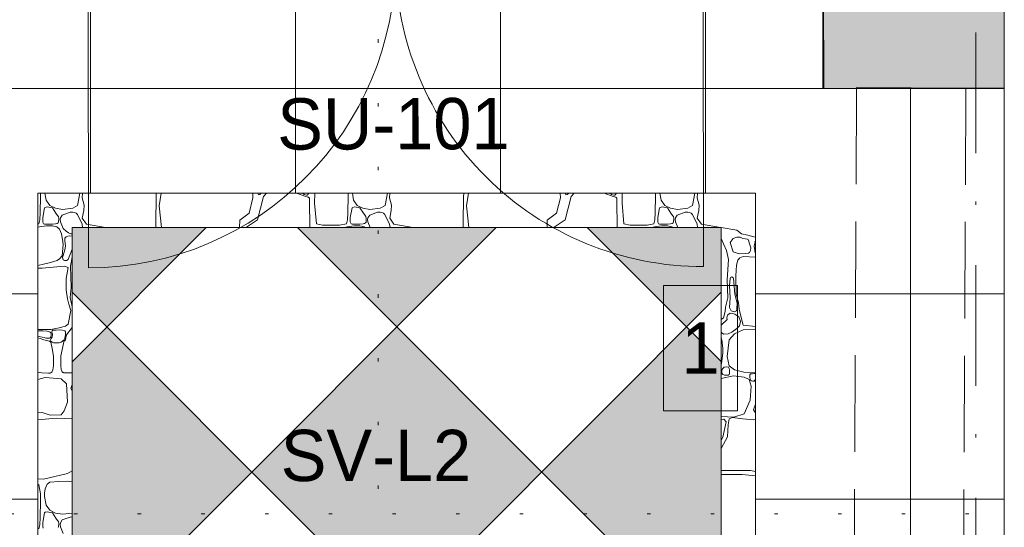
# Paper-space layout 'SA-902 Ruumi 103 siseviimistlused' of a CAD drawing. Header units: millimetres. Extents: x 15 to 415, y 5 to 292.
# Tile 50 of 71: x 215 to 244, y 112 to 127. Entities that reach past the tile are written whole.
import ezdxf
from ezdxf.xclip import XClip

# ---------------------------------------------------------------- set-up
doc = ezdxf.new("R2010")
doc.units = ezdxf.units.MM
doc.header["$MEASUREMENT"] = 0
doc.header["$XCLIPFRAME"] = 2
for name, pattern in [('Dense Dotted', [1.763889, 0, -1.763889]), ('Dot & Dashed', [6.702778, 3.527778, -1.763889, 0, -1.411111]), ('Hidden Line', [3.912222, 2.822222, -1.09])]:
    doc.linetypes.add(name, pattern=pattern)
for name, color, linetype in [('AR - Lõikejoon plaanis', 7, 'Continuous'), ('AR - Seinad SS.ol', 7, 'Continuous'), ('AR - Teljed', 7, 'Continuous'), ('Märkused - Muinsuskaitselised väärtused', 7, 'Continuous'), ('SA - põrandaviimistlus', 7, 'Continuous'), ('SA - tähistused - seinteviimistlus', 7, 'Continuous')]:
    doc.layers.add(name, color=color, linetype=linetype)
doc.styles.add('GENERATED_STYLE_1', font='txt')
doc.styles.add('GENERATED_STYLE_3', font='txt')
doc.styles.add('GENERATED_STYLE_4', font='txt')

# ---------------------------------------------------------------- blocks, each defined once
blk = doc.blocks.new('*X3')
at = {"layer": 'SA - põrandaviimistlus', "color": 254, "linetype": 'Continuous', "lineweight": 13}
for p, q in [((215.994, 122.148), (215.994, 122.227)), ((216.119, 122.227), (216.153, 122.016)), ((217.075, 121.865), (217.145, 122.227)), ((217.22, 122.227), (217.21, 122.085)), ((219.374, 122.115), (219.377, 122.227)), ((219.519, 122.227), (219.464, 121.853)), ((222.209, 122.081), (222.203, 122.227)), ((222.349, 122.227), (222.355, 122.209)), ((222.355, 122.209), (222.368, 122.177)), ((222.407, 122.181), (222.442, 122.208)), ((222.442, 122.208), (222.455, 122.227)), ((222.609, 122.227), (222.521, 122.128)), ((223.487, 122.219), (223.455, 122.227)), ((223.754, 122.128), (223.487, 122.219)), ((223.708, 122.187), (223.659, 122.227)), ((223.846, 122.221), (223.82, 122.183)), ((223.847, 122.227), (223.846, 122.221)), ((224.019, 122.227), (224.013, 121.927)), ((224.994, 122.148), (224.994, 122.227)), ((225.119, 122.227), (225.153, 122.016)), ((226.075, 121.865), (226.145, 122.227)), ((226.22, 122.227), (226.21, 122.085)), ((228.374, 122.115), (228.377, 122.227)), ((228.519, 122.227), (228.464, 121.853)), ((231.209, 122.081), (231.203, 122.227)), ((231.349, 122.227), (231.355, 122.209)), ((231.355, 122.209), (231.368, 122.177)), ((231.407, 122.181), (231.442, 122.208)), ((231.442, 122.208), (231.455, 122.227)), ((231.609, 122.227), (231.521, 122.128)), ((232.487, 122.219), (232.455, 122.227)), ((232.754, 122.128), (232.487, 122.219)), ((232.708, 122.187), (232.659, 122.227)), ((232.846, 122.221), (232.82, 122.183)), ((232.847, 122.227), (232.846, 122.221)), ((233.019, 122.227), (233.013, 121.927)), ((233.994, 122.148), (233.994, 122.227)), ((234.119, 122.227), (234.153, 122.016)), ((235.075, 121.865), (235.145, 122.227)), ((235.22, 122.227), (235.21, 122.085)), ((215.986, 121.646), (215.994, 122.148)), ((216.153, 122.016), (216.261, 121.865)), ((217.21, 122.085), (217.265, 121.875)), ((219.367, 121.361), (219.374, 122.115)), ((222.097, 121.637), (222.209, 122.081)), ((222.521, 122.128), (222.347, 121.439)), ((222.368, 122.177), (222.407, 122.181)), ((223.774, 122.163), (223.708, 122.187)), ((223.834, 122.105), (223.754, 122.128)), ((223.804, 122.166), (223.774, 122.163)), ((223.82, 122.183), (223.804, 122.166)), ((223.86, 122.075), (223.834, 122.105)), ((223.861, 122.051), (223.86, 122.075)), ((223.863, 121.848), (223.861, 122.051)), ((224.013, 121.927), (224.066, 121.325)), ((224.986, 121.646), (224.994, 122.148)), ((225.153, 122.016), (225.261, 121.865)), ((226.21, 122.085), (226.265, 121.875)), ((228.367, 121.361), (228.374, 122.115)), ((231.097, 121.637), (231.209, 122.081)), ((231.521, 122.128), (231.347, 121.439)), ((231.368, 122.177), (231.407, 122.181)), ((232.774, 122.163), (232.708, 122.187)), ((232.834, 122.105), (232.754, 122.128)), ((232.804, 122.166), (232.774, 122.163)), ((232.82, 122.183), (232.804, 122.166)), ((232.86, 122.075), (232.834, 122.105)), ((232.861, 122.051), (232.86, 122.075)), ((232.863, 121.848), (232.861, 122.051)), ((233.013, 121.927), (233.066, 121.325)), ((233.986, 121.646), (233.994, 122.148)), ((234.153, 122.016), (234.261, 121.865)), ((235.21, 122.085), (235.265, 121.875)), ((215.972, 121.445), (215.986, 121.646)), ((216.112, 121.793), (216.059, 121.509)), ((216.131, 121.806), (216.112, 121.793)), ((216.182, 121.82), (216.131, 121.806)), ((216.338, 121.793), (216.182, 121.82)), ((216.261, 121.865), (216.43, 121.779)), ((216.445, 121.633), (216.338, 121.793)), ((216.43, 121.779), (216.634, 121.746)), ((216.491, 121.568), (216.445, 121.633)), ((216.859, 121.667), (216.628, 121.583)), ((216.634, 121.746), (216.935, 121.782)), ((216.934, 121.67), (216.859, 121.667)), ((216.982, 121.659), (216.934, 121.67)), ((216.935, 121.782), (217.075, 121.865)), ((217.033, 121.637), (216.982, 121.659)), ((217.074, 121.603), (217.033, 121.637)), ((217.257, 121.711), (217.213, 121.496)), ((217.265, 121.875), (217.257, 121.711)), ((219.464, 121.853), (219.529, 121.223)), ((221.822, 121.434), (222.097, 121.637)), ((223.873, 121.37), (223.863, 121.848)), ((224.972, 121.445), (224.986, 121.646)), ((225.112, 121.793), (225.059, 121.509)), ((225.131, 121.806), (225.112, 121.793)), ((225.182, 121.82), (225.131, 121.806)), ((225.338, 121.793), (225.182, 121.82)), ((225.261, 121.865), (225.43, 121.779)), ((225.445, 121.633), (225.338, 121.793)), ((225.43, 121.779), (225.634, 121.746)), ((225.491, 121.568), (225.445, 121.633)), ((225.859, 121.667), (225.628, 121.583)), ((225.634, 121.746), (225.935, 121.782)), ((225.934, 121.67), (225.859, 121.667)), ((225.982, 121.659), (225.934, 121.67)), ((225.935, 121.782), (226.075, 121.865)), ((226.033, 121.637), (225.982, 121.659)), ((226.074, 121.603), (226.033, 121.637)), ((226.257, 121.711), (226.213, 121.496)), ((226.265, 121.875), (226.257, 121.711)), ((228.464, 121.853), (228.529, 121.223)), ((230.822, 121.434), (231.097, 121.637)), ((232.873, 121.37), (232.863, 121.848)), ((233.972, 121.445), (233.986, 121.646)), ((234.112, 121.793), (234.059, 121.509)), ((234.131, 121.806), (234.112, 121.793)), ((234.182, 121.82), (234.131, 121.806)), ((234.338, 121.793), (234.182, 121.82)), ((234.261, 121.865), (234.43, 121.779)), ((234.445, 121.633), (234.338, 121.793)), ((234.43, 121.779), (234.634, 121.746)), ((234.491, 121.568), (234.445, 121.633)), ((234.859, 121.667), (234.628, 121.583)), ((234.634, 121.746), (234.935, 121.782)), ((234.934, 121.67), (234.859, 121.667)), ((234.982, 121.659), (234.934, 121.67)), ((234.935, 121.782), (235.075, 121.865)), ((235.033, 121.637), (234.982, 121.659)), ((235.074, 121.603), (235.033, 121.637)), ((235.257, 121.711), (235.213, 121.496)), ((235.265, 121.875), (235.257, 121.711)), ((215.914, 121.32), (215.943, 121.325)), ((215.943, 121.325), (215.972, 121.445)), ((216.059, 121.509), (216.057, 121.388)), ((216.057, 121.388), (216.073, 121.346)), ((216.073, 121.346), (216.083, 121.322)), ((216.338, 121.317), (216.432, 121.325)), ((216.432, 121.325), (216.475, 121.335)), ((216.475, 121.335), (216.507, 121.359)), ((216.518, 121.537), (216.491, 121.568)), ((216.507, 121.359), (216.519, 121.379)), ((216.527, 121.477), (216.518, 121.537)), ((216.519, 121.379), (216.527, 121.477)), ((216.575, 121.502), (216.563, 121.448)), ((216.563, 121.448), (216.573, 121.381)), ((216.573, 121.381), (216.656, 121.189)), ((216.628, 121.583), (216.575, 121.502)), ((217.209, 121.317), (217.074, 121.603)), ((217.213, 121.496), (217.334, 121.318)), ((219.364, 121.223), (219.367, 121.361)), ((221.817, 121.223), (221.822, 121.434)), ((222.347, 121.439), (222.025, 121.224)), ((223.87, 121.223), (223.873, 121.37)), ((224.066, 121.325), (224.248, 121.284)), ((224.744, 121.288), (224.943, 121.325)), ((224.943, 121.325), (224.972, 121.445)), ((225.059, 121.509), (225.057, 121.388)), ((225.057, 121.388), (225.073, 121.346)), ((225.073, 121.346), (225.083, 121.322)), ((225.338, 121.317), (225.432, 121.325)), ((225.432, 121.325), (225.475, 121.335)), ((225.475, 121.335), (225.507, 121.359)), ((225.518, 121.537), (225.491, 121.568)), ((225.507, 121.359), (225.519, 121.379)), ((225.527, 121.477), (225.518, 121.537)), ((225.519, 121.379), (225.527, 121.477)), ((225.575, 121.502), (225.563, 121.448)), ((225.563, 121.448), (225.573, 121.381)), ((225.573, 121.381), (225.641, 121.223)), ((225.628, 121.583), (225.575, 121.502)), ((226.209, 121.317), (226.074, 121.603)), ((226.213, 121.496), (226.334, 121.318)), ((228.364, 121.223), (228.367, 121.361)), ((230.817, 121.223), (230.822, 121.434)), ((231.347, 121.439), (231.025, 121.224)), ((232.87, 121.223), (232.873, 121.37)), ((233.066, 121.325), (233.248, 121.284)), ((233.744, 121.288), (233.943, 121.325)), ((233.943, 121.325), (233.972, 121.445)), ((234.059, 121.509), (234.057, 121.388)), ((234.057, 121.388), (234.073, 121.346)), ((234.073, 121.346), (234.083, 121.322)), ((234.338, 121.317), (234.432, 121.325)), ((234.432, 121.325), (234.475, 121.335)), ((234.475, 121.335), (234.507, 121.359)), ((234.518, 121.537), (234.491, 121.568)), ((234.507, 121.359), (234.519, 121.379)), ((234.527, 121.477), (234.518, 121.537)), ((234.519, 121.379), (234.527, 121.477)), ((234.575, 121.502), (234.563, 121.448)), ((234.563, 121.448), (234.573, 121.381)), ((234.573, 121.381), (234.641, 121.223)), ((234.628, 121.583), (234.575, 121.502)), ((235.209, 121.317), (235.074, 121.603)), ((235.213, 121.496), (235.334, 121.318)), ((215.967, 121.24), (215.914, 121.228)), ((216.171, 121.268), (215.967, 121.24)), ((216.083, 121.322), (216.112, 121.317)), ((216.112, 121.317), (216.338, 121.317)), ((216.342, 121.265), (216.171, 121.268)), ((216.474, 121.236), (216.342, 121.265)), ((216.545, 121.168), (216.474, 121.236)), ((216.604, 121.031), (216.545, 121.168)), ((216.656, 121.189), (216.744, 121.113)), ((216.744, 121.113), (216.813, 121.059)), ((216.813, 121.059), (216.881, 121.034)), ((217.224, 121.223), (217.209, 121.317)), ((217.334, 121.318), (217.893, 121.223)), ((222.025, 121.224), (222.025, 121.223)), ((224.248, 121.284), (224.503, 121.287)), ((224.503, 121.287), (224.744, 121.288)), ((224.967, 121.24), (224.889, 121.223)), ((225.171, 121.268), (224.967, 121.24)), ((225.083, 121.322), (225.112, 121.317)), ((225.112, 121.317), (225.338, 121.317)), ((225.342, 121.265), (225.171, 121.268)), ((225.474, 121.236), (225.342, 121.265)), ((225.487, 121.223), (225.474, 121.236)), ((226.224, 121.223), (226.209, 121.317)), ((226.334, 121.318), (226.893, 121.223)), ((231.025, 121.224), (231.025, 121.223)), ((233.248, 121.284), (233.503, 121.287)), ((233.503, 121.287), (233.744, 121.288)), ((233.967, 121.24), (233.889, 121.223)), ((234.171, 121.268), (233.967, 121.24)), ((234.083, 121.322), (234.112, 121.317)), ((234.112, 121.317), (234.338, 121.317)), ((234.342, 121.265), (234.171, 121.268)), ((234.474, 121.236), (234.342, 121.265)), ((234.487, 121.223), (234.474, 121.236)), ((235.224, 121.223), (235.209, 121.317)), ((235.334, 121.318), (235.893, 121.223)), ((235.914, 121.219), (236.374, 121.141)), ((236.374, 121.141), (236.512, 121.032)), ((216.637, 120.871), (216.604, 121.031)), ((216.656, 120.719), (216.637, 120.871)), ((216.708, 120.904), (216.702, 120.827)), ((216.702, 120.827), (216.725, 120.687)), ((216.739, 120.947), (216.708, 120.904)), ((216.792, 120.969), (216.739, 120.947)), ((216.84, 120.975), (216.792, 120.969)), ((216.915, 120.967), (216.84, 120.975)), ((216.881, 121.034), (216.915, 121.031)), ((235.978, 120.736), (235.914, 120.894)), ((236.268, 120.897), (236.176, 120.78)), ((236.176, 120.78), (236.268, 120.503)), ((236.374, 120.933), (236.268, 120.897)), ((236.454, 120.939), (236.374, 120.933)), ((236.471, 120.931), (236.454, 120.939)), ((236.55, 120.897), (236.471, 120.931)), ((236.512, 121.032), (236.69, 120.99)), ((236.68, 120.882), (236.55, 120.897)), ((236.704, 120.87), (236.68, 120.882)), ((236.69, 120.99), (236.91, 120.94)), ((236.727, 120.815), (236.704, 120.87)), ((236.736, 120.768), (236.727, 120.815)), ((236.767, 120.687), (236.736, 120.768)), ((236.907, 120.803), (236.875, 120.671)), ((236.914, 120.806), (236.907, 120.803)), ((236.91, 120.94), (236.914, 120.94)), ((216.625, 120.393), (216.64, 120.498)), ((216.697, 120.527), (216.636, 120.339)), ((216.64, 120.498), (216.656, 120.719)), ((216.713, 120.613), (216.697, 120.527)), ((216.725, 120.687), (216.713, 120.613)), ((216.804, 120.278), (216.915, 120.583)), ((236.07, 120.55), (235.978, 120.736)), ((236.127, 120.278), (236.07, 120.55)), ((236.268, 120.503), (236.436, 120.446)), ((236.639, 120.458), (236.711, 120.471)), ((236.711, 120.471), (236.746, 120.484)), ((236.746, 120.484), (236.756, 120.503)), ((236.756, 120.503), (236.77, 120.543)), ((236.783, 120.627), (236.767, 120.687)), ((236.77, 120.543), (236.783, 120.627)), ((236.875, 120.671), (236.907, 120.481)), ((236.907, 120.481), (236.914, 120.478)), ((216.078, 120.148), (216.284, 120.193)), ((216.284, 120.193), (216.479, 120.256)), ((216.479, 120.256), (216.545, 120.303)), ((216.545, 120.303), (216.625, 120.393)), ((216.636, 120.339), (216.65, 120.275)), ((216.65, 120.275), (216.693, 120.252)), ((216.693, 120.252), (216.754, 120.255)), ((216.754, 120.255), (216.804, 120.278)), ((216.915, 120.364), (216.866, 120.092)), ((236.09, 119.686), (236.127, 120.278)), ((236.404, 120.268), (236.362, 120.119)), ((236.456, 120.327), (236.404, 120.268)), ((236.436, 120.446), (236.639, 120.458)), ((236.555, 120.372), (236.456, 120.327)), ((236.914, 120.352), (236.555, 120.372)), ((215.914, 120.107), (216.078, 120.148)), ((216.037, 120.03), (215.914, 120.026)), ((216.689, 120.087), (216.037, 120.03)), ((216.798, 120.046), (216.689, 120.087)), ((216.747, 119.725), (216.798, 120.046)), ((216.866, 120.092), (216.891, 119.46)), ((236.362, 120.119), (236.345, 119.807)), ((216.742, 119.4), (216.747, 119.725)), ((236.109, 119.161), (236.09, 119.686)), ((236.172, 119.725), (236.153, 119.524)), ((236.19, 119.76), (236.172, 119.725)), ((236.23, 119.774), (236.19, 119.76)), ((236.267, 119.749), (236.23, 119.774)), ((236.278, 119.725), (236.267, 119.749)), ((236.31, 119.271), (236.278, 119.725)), ((236.345, 119.807), (236.357, 119.265)), ((216.78, 119.128), (216.742, 119.4)), ((216.891, 119.46), (216.856, 119.175)), ((236.153, 119.524), (236.181, 119.158)), ((216.822, 118.976), (216.78, 119.128)), ((216.856, 119.175), (216.915, 118.895)), ((236.043, 118.891), (236.109, 119.161)), ((236.181, 119.158), (236.159, 118.882)), ((236.378, 119.01), (236.31, 119.271)), ((236.357, 119.265), (236.424, 119.027)), ((236.424, 119.027), (236.436, 118.821)), ((216.798, 118.393), (216.875, 118.796)), ((216.875, 118.796), (216.822, 118.976)), ((235.978, 118.576), (236.03, 118.762)), ((236.03, 118.762), (236.043, 118.891)), ((236.159, 118.882), (236.172, 118.836)), ((236.172, 118.836), (236.209, 118.785)), ((236.209, 118.785), (236.308, 118.754)), ((236.308, 118.754), (236.359, 118.78)), ((236.359, 118.78), (236.376, 118.836)), ((236.376, 118.836), (236.378, 119.01)), ((236.436, 118.821), (236.555, 118.358)), ((235.914, 118.531), (235.978, 118.576)), ((236.093, 118.524), (235.914, 118.365)), ((236.093, 118.615), (236.079, 118.573)), ((236.079, 118.573), (236.093, 118.524)), ((236.111, 118.669), (236.093, 118.615)), ((236.172, 118.709), (236.111, 118.669)), ((236.246, 118.7), (236.172, 118.709)), ((236.316, 118.689), (236.246, 118.7)), ((236.426, 118.606), (236.316, 118.689)), ((236.48, 118.466), (236.426, 118.606)), ((236.451, 118.345), (236.48, 118.466)), ((215.914, 118.239), (216.29, 118.239)), ((216.055, 118.199), (215.914, 118.198)), ((216.182, 118.187), (216.055, 118.199)), ((216.233, 118.179), (216.182, 118.187)), ((216.278, 118.157), (216.233, 118.179)), ((216.297, 118.14), (216.278, 118.157)), ((216.29, 118.239), (216.54, 118.289)), ((216.329, 118.199), (216.327, 118.161)), ((216.327, 118.161), (216.338, 118.1)), ((216.348, 118.217), (216.329, 118.199)), ((216.37, 118.214), (216.348, 118.217)), ((216.45, 118.22), (216.37, 118.214)), ((216.561, 118.225), (216.45, 118.22)), ((216.54, 118.289), (216.722, 118.333)), ((216.634, 118.218), (216.561, 118.225)), ((216.689, 118.199), (216.634, 118.218)), ((216.713, 118.195), (216.689, 118.199)), ((216.725, 118.169), (216.713, 118.195)), ((216.721, 118.079), (216.725, 118.169)), ((216.722, 118.333), (216.798, 118.393)), ((216.751, 118.084), (216.915, 118.298)), ((235.914, 118.164), (235.922, 118.152)), ((236.119, 118.105), (236.225, 118.154)), ((236.225, 118.154), (236.372, 118.267)), ((236.555, 118.222), (236.303, 118.105)), ((236.372, 118.267), (236.451, 118.345)), ((236.555, 118.358), (236.914, 118.32)), ((236.914, 118.241), (236.555, 118.222)), ((215.914, 118.046), (215.95, 118.035)), ((215.979, 117.972), (215.914, 117.994)), ((215.95, 118.035), (216.041, 118.011)), ((216.089, 117.938), (215.979, 117.972)), ((216.041, 118.011), (216.098, 118.001)), ((216.208, 117.907), (216.089, 117.938)), ((216.098, 118.001), (216.143, 117.986)), ((216.143, 117.986), (216.218, 117.979)), ((216.259, 117.897), (216.208, 117.907)), ((216.218, 117.979), (216.253, 117.982)), ((216.253, 117.982), (216.278, 117.994)), ((216.298, 117.864), (216.259, 117.897)), ((216.278, 117.994), (216.291, 118.01)), ((216.303, 117.976), (216.287, 117.937)), ((216.287, 117.937), (216.295, 117.894)), ((216.291, 118.01), (216.296, 118.033)), ((216.295, 117.894), (216.329, 117.864)), ((216.296, 118.033), (216.303, 118.067)), ((216.308, 118.118), (216.297, 118.14)), ((216.303, 118.067), (216.305, 118.093)), ((216.332, 118.011), (216.303, 117.976)), ((216.305, 118.093), (216.308, 118.118)), ((216.338, 118.1), (216.332, 118.011)), ((216.597, 117.864), (216.681, 117.93)), ((216.637, 117.691), (216.673, 117.874)), ((216.673, 117.874), (216.684, 117.902)), ((216.681, 117.93), (216.705, 117.979)), ((216.684, 117.902), (216.713, 117.905)), ((216.705, 117.979), (216.721, 118.079)), ((216.713, 117.905), (216.751, 118.084)), ((235.914, 118.004), (235.945, 117.874)), ((235.922, 118.152), (235.982, 118.095)), ((235.945, 117.874), (235.94, 117.836)), ((235.982, 118.095), (236.119, 118.105)), ((236.152, 117.935), (236.092, 117.442)), ((236.303, 118.105), (236.152, 117.935)), ((216.329, 117.68), (216.298, 117.864)), ((216.329, 117.864), (216.374, 117.851)), ((216.369, 117.459), (216.329, 117.68)), ((216.374, 117.851), (216.444, 117.844)), ((216.444, 117.844), (216.536, 117.846)), ((216.536, 117.846), (216.597, 117.864)), ((216.591, 117.471), (216.637, 117.691)), ((235.94, 117.836), (235.964, 117.695)), ((235.964, 117.695), (235.966, 117.547)), ((216.369, 117.171), (216.369, 117.459)), ((216.583, 117.182), (216.591, 117.471)), ((235.966, 117.547), (235.92, 117.238)), ((236.092, 117.442), (236.144, 117.177)), ((216.324, 116.991), (216.348, 117.054)), ((216.348, 117.054), (216.369, 117.171)), ((216.601, 117.065), (216.583, 117.182)), ((216.624, 117.002), (216.601, 117.065)), ((216.648, 116.981), (216.624, 117.002)), ((235.92, 117.238), (235.914, 117.216)), ((235.935, 117.054), (235.931, 116.99)), ((235.958, 117.095), (235.935, 117.054)), ((235.998, 117.131), (235.958, 117.095)), ((236.064, 117.146), (235.998, 117.131)), ((236.131, 117.13), (236.064, 117.146)), ((236.144, 117.095), (236.131, 117.13)), ((236.144, 117.177), (236.303, 117.055)), ((236.159, 117.057), (236.144, 117.095)), ((236.154, 116.952), (236.162, 117.004)), ((236.162, 117.004), (236.159, 117.057)), ((236.303, 117.055), (236.573, 116.991)), ((215.914, 116.986), (215.949, 116.982)), ((216.126, 116.83), (215.914, 116.771)), ((215.949, 116.982), (216.028, 116.967)), ((216.028, 116.967), (216.227, 116.964)), ((216.601, 116.795), (216.126, 116.83)), ((216.227, 116.964), (216.278, 116.958)), ((216.278, 116.958), (216.298, 116.971)), ((216.298, 116.971), (216.324, 116.991)), ((216.75, 116.647), (216.601, 116.795)), ((216.668, 116.967), (216.648, 116.981)), ((216.719, 116.972), (216.668, 116.967)), ((216.915, 116.97), (216.719, 116.972)), ((235.914, 116.802), (236.278, 116.877)), ((235.931, 116.99), (235.939, 116.941)), ((235.939, 116.941), (235.958, 116.919)), ((235.958, 116.919), (236.011, 116.901)), ((236.011, 116.901), (236.074, 116.9)), ((236.074, 116.9), (236.115, 116.904)), ((236.115, 116.904), (236.144, 116.919)), ((236.144, 116.919), (236.154, 116.952)), ((236.278, 116.877), (236.582, 116.84)), ((236.573, 116.991), (236.914, 116.981)), ((236.582, 116.84), (236.729, 116.773)), ((236.729, 116.773), (236.793, 116.582)), ((236.774, 116.941), (236.751, 116.907)), ((236.751, 116.907), (236.753, 116.84)), ((236.753, 116.84), (236.759, 116.788)), ((236.759, 116.788), (236.774, 116.751)), ((236.827, 116.937), (236.774, 116.941)), ((236.774, 116.751), (236.8, 116.732)), ((236.8, 116.732), (236.842, 116.723)), ((236.878, 116.948), (236.827, 116.937)), ((236.842, 116.723), (236.879, 116.729)), ((236.914, 116.946), (236.878, 116.948)), ((236.879, 116.729), (236.901, 116.751)), ((236.901, 116.751), (236.914, 116.779)), ((216.782, 116.114), (216.75, 116.647)), ((216.883, 116.513), (216.915, 116.627)), ((216.915, 116.436), (216.883, 116.513)), ((236.793, 116.582), (236.761, 116.166)), ((236.761, 116.166), (236.582, 115.772)), ((216.601, 115.74), (216.68, 115.859)), ((216.68, 115.859), (216.782, 116.114)), ((236.914, 116.057), (236.855, 115.889)), ((236.855, 115.889), (236.914, 115.799)), ((215.914, 115.796), (216.041, 115.807)), ((215.914, 115.598), (216.45, 115.641)), ((216.041, 115.807), (216.272, 115.733)), ((216.272, 115.733), (216.601, 115.74)), ((216.45, 115.641), (216.915, 115.627)), ((236.283, 115.673), (235.914, 115.688)), ((235.916, 115.604), (235.914, 115.603)), ((235.991, 115.614), (235.916, 115.604)), ((236.061, 115.54), (235.991, 115.614)), ((236.144, 115.626), (236.117, 115.445)), ((236.248, 115.666), (236.144, 115.626)), ((236.55, 115.626), (236.248, 115.666)), ((236.582, 115.772), (236.283, 115.673)), ((236.867, 115.596), (236.55, 115.626)), ((236.914, 115.611), (236.867, 115.596)), ((235.963, 115.084), (236.061, 115.54)), ((236.117, 115.445), (236.102, 115.094)), ((235.914, 115.004), (235.963, 115.084)), ((236.102, 115.094), (235.921, 114.777)), ((235.921, 114.777), (235.914, 114.768)), ((216.081, 113.861), (215.914, 113.869)), ((216.779, 114.024), (216.081, 113.861)), ((216.915, 114.099), (216.779, 114.024)), ((235.914, 114.111), (236.776, 114.113)), ((235.956, 113.996), (235.914, 113.995)), ((236.528, 113.999), (235.956, 113.996)), ((236.914, 113.956), (236.528, 113.999)), ((236.776, 114.113), (236.914, 114.086)), ((215.943, 113.699), (215.914, 113.711)), ((215.996, 113.432), (215.943, 113.699)), ((216.131, 113.576), (216.11, 113.455)), ((216.186, 113.712), (216.131, 113.576)), ((216.261, 113.771), (216.186, 113.712)), ((216.53, 113.788), (216.261, 113.771)), ((216.783, 113.797), (216.53, 113.788)), ((216.915, 113.785), (216.783, 113.797)), ((215.994, 113.234), (215.996, 113.432)), ((216.11, 113.455), (216.112, 113.353)), ((216.112, 113.353), (216.153, 113.102)), ((215.986, 112.732), (215.994, 113.234)), ((216.153, 113.102), (216.261, 112.951)), ((215.972, 112.531), (215.986, 112.732)), ((216.112, 112.879), (216.059, 112.595)), ((216.131, 112.892), (216.112, 112.879)), ((216.182, 112.906), (216.131, 112.892)), ((216.338, 112.879), (216.182, 112.906)), ((216.261, 112.951), (216.43, 112.865)), ((216.445, 112.719), (216.338, 112.879)), ((216.43, 112.865), (216.634, 112.832)), ((216.491, 112.654), (216.445, 112.719)), ((216.859, 112.753), (216.628, 112.669)), ((216.634, 112.832), (216.915, 112.866)), ((216.915, 112.756), (216.859, 112.753)), ((215.943, 112.411), (215.972, 112.531)), ((216.059, 112.595), (216.057, 112.474)), ((216.057, 112.474), (216.073, 112.432)), ((216.518, 112.623), (216.491, 112.654)), ((216.507, 112.445), (216.519, 112.465)), ((216.527, 112.563), (216.518, 112.623)), ((216.519, 112.465), (216.527, 112.563)), ((216.575, 112.588), (216.563, 112.534)), ((216.563, 112.534), (216.573, 112.467)), ((216.573, 112.467), (216.656, 112.275)), ((216.628, 112.669), (216.575, 112.588))]:
    blk.add_line(p, q, dxfattribs=at)
for p in [(223.834, 122.105), (232.834, 122.105), (236.907, 120.803), (216.298, 116.971), (216.298, 116.971), (216.648, 116.981), (216.648, 116.981)]:
    blk.add_point(p, dxfattribs=at)
blk = doc.blocks.new('Drawing_1_1', base_point=(61.449, 53.275))
at = {"layer": 'AR - Seinad SS.ol', "linetype": 'Continuous', "lineweight": 15}
blk.add_hatch(color=5, dxfattribs=at).paths.add_polyline_path([(238.881, 130.983), (238.893, 125.283), (238.914, 125.283), (238.901, 130.983)])
at = {"layer": 'AR - Seinad SS.ol', "linetype": 'Continuous', "lineweight": 13}
blk.add_hatch(color=252, dxfattribs=at).paths.add_polyline_path([(244.201, 130.994), (238.901, 130.983), (238.914, 125.283), (244.201, 125.294)])
at = {"layer": 'SA - põrandaviimistlus', "linetype": 'Continuous', "lineweight": 13}
h = blk.add_hatch(dxfattribs=at)
h.set_pattern_fill('Grid_600x600_0001', color=254, style=0, pattern_type=2)
h.set_pattern_definition([(0, (61.449, 53.2755), (0, 6), []), (90, (61.449, 53.2755), (-6, 0), [])])
h.paths.add_polyline_path([(105.721, 218.244), (105.386, 198.526), (106.736, 198.516), (106.695, 195.537), (108.166, 195.537), (108.166, 192.767), (134.015, 192.767), (134.015, 195.537), (134.304, 195.537), (134.3, 197.881), (142.202, 197.893), (142.23, 199.986), (149.429, 199.89), (149.404, 196.959), (152.262, 196.963), (152.267, 193.163), (188.583, 193.218), (188.577, 197.018), (193.466, 197.026), (193.466, 198.218), (199.166, 198.218), (199.166, 197.034), (214.276, 197.057), (214.287, 189.857), (213.642, 189.856), (213.261, 163.413), (213.958, 163.415), (213.978, 157.565), (211.724, 157.584), (211.333, 131.191), (212.783, 131.169), (212.78, 130.925), (213.902, 130.927), (213.914, 125.227), (190.819, 125.196), (190.815, 127.844), (145.517, 127.784), (145.519, 125.137), (140.626, 125.13), (140.59, 115.843), (138.333, 115.852), (138.179, 76.16), (140.436, 76.151), (140.419, 64.848), (197.715, 64.938), (197.754, 97.452), (212.734, 97.416), (212.689, 96.617), (213.675, 96.614), (213.665, 92.64), (238.665, 92.58), (238.675, 96.554), (243.295, 96.543), (244.201, 96.541), (244.201, 125.294), (238.914, 125.283), (238.901, 130.983), (240.061, 130.985), (240.061, 131.185), (242.964, 131.15), (242.962, 130.992), (244.201, 130.994), (244.201, 189.903), (243.683, 189.902), (243.288, 157.625), (239.687, 157.654), (239.666, 163.504), (240.46, 163.507), (240.783, 189.897), (240.067, 189.896), (240.056, 197.096), (244.201, 197.103), (244.201, 199.036), (201.166, 199.036), (201.166, 212.446), (209.761, 212.446, -0.068715), (209.037, 214.423), (199.166, 214.446), (199.166, 211.518), (193.466, 211.518), (193.425, 233.349), (149.874, 233.347), (149.792, 227.137), (142.592, 227.233), (142.704, 235.586), (114.929, 235.586), (114.929, 218.186), (107.051, 218.186)])
h.paths.add_polyline_path([(145.626, 67.938), (145.626, 122.227), (205.909, 122.227), (205.909, 100.452), (190.757, 100.452), (190.757, 67.938)], flags=0)
h.paths.add_polyline_path([(215.914, 134.278), (215.914, 189.096), (236.914, 189.096), (236.914, 134.278)], flags=0)
h.paths.add_polyline_path([(215.914, 100.452), (215.914, 122.227), (236.914, 122.227), (236.914, 100.452)], flags=0)
for points in [[(217.93, 118.301), (220.851, 121.223), (216.915, 121.223), (216.915, 119.315)], [(226.415, 118.301), (229.337, 121.223), (223.493, 121.223)], [(234.9, 118.301), (235.914, 119.315), (235.914, 121.223), (231.978, 121.223)], [(217.93, 109.816), (222.172, 114.058), (217.93, 118.301), (216.915, 117.287), (216.915, 110.83)], [(226.415, 109.816), (230.658, 114.058), (226.415, 118.301), (222.172, 114.058)], [(234.9, 109.816), (235.914, 110.83), (235.914, 117.287), (234.9, 118.301), (230.658, 114.058)]]:
    blk.add_hatch(color=8, dxfattribs=at).paths.add_polyline_path(points)
h = blk.add_hatch(dxfattribs=at)
h.set_pattern_fill('Grid_600x600_Diagonal_0001', color=254, style=0, pattern_type=2)
h.set_pattern_definition([(45, (226.415, 135.28), (-4.2426, 4.2426), []), (135, (226.415, 135.28), (4.2426, 4.2426), [])])
h.paths.add_polyline_path([(216.915, 121.223), (216.915, 101.453), (235.914, 101.453), (235.914, 121.223)])
at = {"layer": 'AR - Lõikejoon plaanis', "color": 7, "linetype": 'Dense Dotted', "lineweight": 9}
for p, q in [((225.874, 39.019), (225.874, 284)), ((47.357, 112.849), (244.201, 112.849))]:
    blk.add_line(p, q, dxfattribs=at)
at = {"layer": 'AR - Seinad SS.ol', "color": 252, "linetype": 'Continuous', "lineweight": 13}
for p, q in [((238.914, 125.283), (238.905, 129.283)), ((243.078, 125.292), (239.878, 125.307))]:
    blk.add_line(p, q, dxfattribs=at)
at = {"layer": 'AR - Seinad SS.ol', "color": 5, "linetype": 'Continuous', "lineweight": 13}
for p, q in [((217.381, 129.035), (217.401, 120.035)), ((235.381, 129.075), (235.401, 120.075)), ((238.885, 129.083), (238.893, 125.283))]:
    blk.add_line(p, q, dxfattribs=at)
at = {"layer": 'AR - Seinad SS.ol', "color": 5, "linetype": 'Hidden Line', "lineweight": 13}
for p, q in [((239.878, 125.307), (239.737, 96.56)), ((243.078, 125.292), (239.878, 125.307)), ((243.078, 125.292), (242.937, 96.544))]:
    blk.add_line(p, q, dxfattribs=at)
at = {"layer": 'AR - Seinad SS.ol', "color": 5, "linetype": 'Continuous', "lineweight": 13, "flags": 128}
for points in [[(238.893, 125.283), (238.881, 130.983)], [(238.893, 125.283), (238.914, 125.283)]]:
    blk.add_lwpolyline(points, dxfattribs=at)
at = {"layer": 'AR - Seinad SS.ol', "color": 252, "linetype": 'Continuous', "lineweight": 13, "flags": 128}
for points in [[(238.914, 125.283), (239.878, 125.285)], [(243.078, 125.292), (244.201, 125.294)]]:
    blk.add_lwpolyline(points, dxfattribs=at)
at = {"layer": 'AR - Seinad SS.ol', "color": 5, "linetype": 'Continuous', "lineweight": 13}
for centre, start, end in [((217.381, 129.035), 270.1264, 0.1264), ((235.381, 129.075), 180.1264, 270.1264)]:
    blk.add_arc(centre, 9, start, end, dxfattribs=at)
at = {"layer": 'AR - Teljed', "color": 251, "linetype": 'Dot & Dashed', "lineweight": 13}
blk.add_line((243.364, 48.559), (243.364, 266.378), dxfattribs=at)
at = {"layer": 'Märkused - Muinsuskaitselised väärtused', "color": 1, "linetype": 'Continuous', "lineweight": 13}
for p, q in [((236.388, 119.526), (234.228, 119.526)), ((234.228, 119.526), (234.228, 115.856)), ((236.388, 115.856), (236.388, 119.526)), ((234.228, 115.856), (236.388, 115.856))]:
    blk.add_line(p, q, dxfattribs=at)
at = {"layer": 'SA - põrandaviimistlus', "color": 252, "linetype": 'Continuous', "lineweight": 13, "flags": 128}
blk.add_lwpolyline([(244.201, 130.994), (242.962, 130.992), (242.964, 131.15), (240.061, 131.185), (240.061, 130.985), (238.901, 130.983), (238.914, 125.283), (244.201, 125.294)], dxfattribs=at)
for points in [[(215.914, 122.227), (236.914, 122.227), (236.914, 100.452), (215.914, 100.452)], [(215.914, 122.227), (215.914, 100.452), (236.914, 100.452), (236.914, 122.227)], [(216.915, 121.223), (235.914, 121.223), (235.914, 101.453), (216.915, 101.453)], [(216.915, 121.223), (216.915, 101.453), (235.914, 101.453), (235.914, 121.223)]]:
    blk.add_lwpolyline(points, close=True, dxfattribs=at)
at = {"layer": 'AR - Seinad SS.ol', "color": 7, "linetype": 'Continuous', "lineweight": 13}
blk.add_blockref('*X3', (0, 0), dxfattribs=at)
at = {"layer": 'AR - Seinad SS.ol', "color": 5, "linetype": 'Continuous', "lineweight": 13, "insert": (222.921, 123.473), "char_height": 1.5, "attachment_point": 7, "rotation": 0.1264, "style": 'GENERATED_STYLE_1'}
blk.add_mtext('{\\A1;SU-101}', dxfattribs=at)
at = {"layer": 'Märkused - Muinsuskaitselised väärtused', "color": 1, "linetype": 'Continuous', "lineweight": 13, "insert": (235.308, 116.941), "char_height": 1.5, "attachment_point": 8, "style": 'GENERATED_STYLE_4'}
blk.add_mtext('{\\A1;1}', dxfattribs=at)
at = {"layer": 'SA - tähistused - seinteviimistlus', "color": 214, "linetype": 'Continuous', "lineweight": 15, "insert": (223.022, 113.782), "char_height": 1.5, "attachment_point": 7, "style": 'GENERATED_STYLE_3'}
blk.add_mtext('{\\A1;SV-L2}', dxfattribs=at)

psp = doc.layouts.new('SA-902 Ruumi 103 siseviimistlused')

# ---------------------------------------------------------------- block references
at = {"color": 7, "linetype": 'Continuous', "lineweight": 13}
ref = psp.add_blockref('Drawing_1_1', (61.449, 53.275), dxfattribs=at)
XClip(ref).set_block_clipping_path([(24.1555726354, 26.0866641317), (244.2005401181, 283.9995795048)])

doc.saveas('drawing.dxf')
